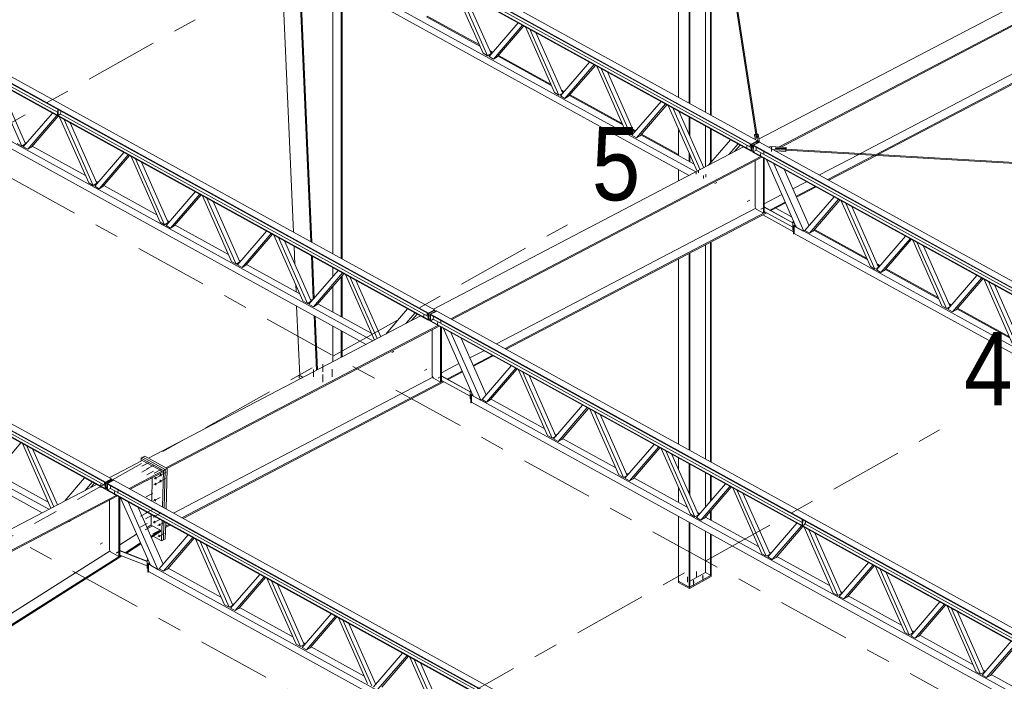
# Model space of a CAD drawing. Header units: millimetres. Extents: x -260 to 160, y -50 to 247.
# Tile 46 of 74: x -26 to 14, y 112 to 139. Entities that reach past the tile are written whole.
import ezdxf

# ---------------------------------------------------------------- set-up
doc = ezdxf.new("R2010")
doc.units = ezdxf.units.MM
for name, pattern in [('XKITLINE00', [0]), ('XKITLINE02', [4, 2, -2]), ('XKITLINE03', [6, 3, -1, 1, -1])]:
    doc.linetypes.add(name, pattern=pattern)
for name, color, linetype, lineweight in [('Element', 2, 'Continuous', 0), ('Spoina', 1, 'Continuous', 0), ('Śruba', 3, 'Continuous', 0)]:
    doc.layers.add(name, color=color, linetype=linetype, lineweight=lineweight)
doc.styles.add('ARIAL', font='ARIAL.TTF')

msp = doc.modelspace()

# ---------------------------------------------------------------- hatches: boundary and pattern name
at = {"layer": 'Śruba'}
for points in [[(3.711, 133.636), (3.706, 133.637), (3.702, 133.638), (3.698, 133.64), (3.695, 133.642), (3.693, 133.644), (3.691, 133.647), (3.691, 133.649), (3.691, 133.652), (3.693, 133.654), (3.695, 133.657), (3.698, 133.659), (3.702, 133.66), (3.706, 133.661), (3.711, 133.662), (3.716, 133.662), (3.721, 133.662), (3.726, 133.661), (3.73, 133.659), (3.734, 133.658), (3.737, 133.656), (3.739, 133.653), (3.74, 133.651), (3.741, 133.648), (3.74, 133.645), (3.739, 133.643), (3.736, 133.641), (3.733, 133.639), (3.729, 133.637), (3.725, 133.636), (3.72, 133.635), (3.715, 133.635)], [(3.275, 133.372), (3.27, 133.372), (3.266, 133.374), (3.262, 133.376), (3.259, 133.378), (3.257, 133.38), (3.255, 133.383), (3.255, 133.385), (3.255, 133.388), (3.257, 133.39), (3.259, 133.393), (3.262, 133.395), (3.266, 133.396), (3.271, 133.397), (3.275, 133.398), (3.28, 133.398), (3.285, 133.398), (3.29, 133.397), (3.294, 133.395), (3.298, 133.394), (3.301, 133.392), (3.303, 133.389), (3.304, 133.387), (3.305, 133.384), (3.304, 133.381), (3.303, 133.379), (3.3, 133.377), (3.297, 133.375), (3.293, 133.373), (3.289, 133.372), (3.284, 133.371), (3.279, 133.371)], [(4.286, 133.31), (4.279, 133.312), (4.272, 133.314), (4.266, 133.317), (4.261, 133.32), (4.258, 133.324), (4.256, 133.328), (4.255, 133.332), (4.256, 133.336), (4.258, 133.34), (4.262, 133.343), (4.267, 133.346), (4.273, 133.349), (4.28, 133.351), (4.287, 133.352), (4.295, 133.352), (4.303, 133.351), (4.31, 133.35), (4.317, 133.348), (4.323, 133.345), (4.327, 133.342), (4.331, 133.338), (4.333, 133.334), (4.334, 133.33), (4.333, 133.326), (4.33, 133.322), (4.327, 133.318), (4.322, 133.315), (4.316, 133.313), (4.309, 133.311), (4.302, 133.31), (4.294, 133.31)], [(3.833, 133.064), (3.828, 133.065), (3.824, 133.066), (3.82, 133.068), (3.817, 133.07), (3.815, 133.073), (3.813, 133.075), (3.813, 133.078), (3.813, 133.081), (3.815, 133.083), (3.817, 133.085), (3.82, 133.087), (3.824, 133.089), (3.829, 133.09), (3.833, 133.091), (3.838, 133.091), (3.843, 133.09), (3.848, 133.089), (3.852, 133.088), (3.856, 133.086), (3.859, 133.084), (3.861, 133.082), (3.862, 133.079), (3.863, 133.077), (3.862, 133.074), (3.861, 133.072), (3.858, 133.069), (3.855, 133.067), (3.851, 133.066), (3.847, 133.065), (3.842, 133.064), (3.837, 133.064)], [(3.906, 130.849), (3.908, 130.845), (3.909, 130.84), (3.909, 130.836), (3.908, 130.832), (3.907, 130.829), (3.906, 130.826), (3.903, 130.825), (3.901, 130.824), (3.898, 130.824), (3.894, 130.824), (3.891, 130.826), (3.887, 130.828), (3.884, 130.831), (3.881, 130.835), (3.878, 130.839), (3.876, 130.844), (3.875, 130.848), (3.874, 130.853), (3.873, 130.857), (3.874, 130.861), (3.875, 130.864), (3.877, 130.866), (3.879, 130.868), (3.882, 130.869), (3.885, 130.869), (3.888, 130.869), (3.892, 130.867), (3.895, 130.865), (3.898, 130.861), (3.901, 130.858), (3.904, 130.854)], [(-9.926, 126.466), (-9.93, 126.467), (-9.934, 126.468), (-9.938, 126.47), (-9.941, 126.472), (-9.944, 126.474), (-9.945, 126.477), (-9.945, 126.479), (-9.945, 126.482), (-9.943, 126.485), (-9.941, 126.487), (-9.938, 126.489), (-9.934, 126.49), (-9.93, 126.491), (-9.925, 126.492), (-9.92, 126.492), (-9.915, 126.492), (-9.91, 126.491), (-9.906, 126.49), (-9.902, 126.488), (-9.899, 126.486), (-9.897, 126.483), (-9.896, 126.481), (-9.895, 126.478), (-9.896, 126.476), (-9.897, 126.473), (-9.9, 126.471), (-9.903, 126.469), (-9.907, 126.467), (-9.911, 126.466), (-9.916, 126.466), (-9.921, 126.465)], [(-9.368, 126.158), (-9.372, 126.159), (-9.376, 126.161), (-9.38, 126.162), (-9.383, 126.165), (-9.386, 126.167), (-9.387, 126.17), (-9.387, 126.172), (-9.387, 126.175), (-9.385, 126.177), (-9.383, 126.179), (-9.38, 126.181), (-9.376, 126.183), (-9.372, 126.184), (-9.367, 126.185), (-9.362, 126.185), (-9.357, 126.185), (-9.352, 126.184), (-9.348, 126.182), (-9.344, 126.181), (-9.341, 126.178), (-9.339, 126.176), (-9.338, 126.173), (-9.337, 126.171), (-9.338, 126.168), (-9.339, 126.166), (-9.342, 126.163), (-9.345, 126.162), (-9.349, 126.16), (-9.353, 126.159), (-9.358, 126.158), (-9.363, 126.158)], [(-9.294, 123.943), (-9.293, 123.939), (-9.292, 123.934), (-9.291, 123.93), (-9.292, 123.926), (-9.293, 123.923), (-9.295, 123.921), (-9.297, 123.919), (-9.3, 123.918), (-9.303, 123.918), (-9.306, 123.918), (-9.31, 123.92), (-9.313, 123.922), (-9.316, 123.926), (-9.319, 123.929), (-9.322, 123.933), (-9.324, 123.938), (-9.326, 123.942), (-9.327, 123.947), (-9.327, 123.951), (-9.326, 123.955), (-9.325, 123.958), (-9.324, 123.961), (-9.321, 123.962), (-9.319, 123.963), (-9.315, 123.963), (-9.312, 123.963), (-9.309, 123.961), (-9.305, 123.959), (-9.302, 123.956), (-9.299, 123.952), (-9.296, 123.948)], [(-20.636, 119.971), (-20.633, 119.961), (-20.631, 119.951), (-20.631, 119.941), (-20.632, 119.932), (-20.635, 119.925), (-20.64, 119.919), (-20.645, 119.915), (-20.652, 119.913), (-20.659, 119.912), (-20.667, 119.914), (-20.675, 119.918), (-20.682, 119.924), (-20.69, 119.931), (-20.696, 119.94), (-20.702, 119.949), (-20.707, 119.959), (-20.71, 119.97), (-20.712, 119.98), (-20.712, 119.99), (-20.711, 119.999), (-20.708, 120.006), (-20.703, 120.012), (-20.698, 120.016), (-20.691, 120.018), (-20.684, 120.018), (-20.676, 120.016), (-20.668, 120.013), (-20.661, 120.007), (-20.653, 120), (-20.646, 119.991), (-20.641, 119.981)], [(-23.126, 119.552), (-23.13, 119.553), (-23.135, 119.554), (-23.138, 119.556), (-23.142, 119.558), (-23.144, 119.561), (-23.145, 119.563), (-23.146, 119.566), (-23.145, 119.568), (-23.144, 119.571), (-23.141, 119.573), (-23.138, 119.575), (-23.134, 119.577), (-23.13, 119.578), (-23.125, 119.578), (-23.12, 119.579), (-23.115, 119.578), (-23.111, 119.577), (-23.106, 119.576), (-23.103, 119.574), (-23.1, 119.572), (-23.097, 119.57), (-23.096, 119.567), (-23.096, 119.564), (-23.096, 119.562), (-23.098, 119.559), (-23.1, 119.557), (-23.103, 119.555), (-23.107, 119.554), (-23.111, 119.552), (-23.116, 119.552), (-23.121, 119.552)], [(-20.852, 119.601), (-20.848, 119.591), (-20.847, 119.58), (-20.846, 119.571), (-20.848, 119.562), (-20.851, 119.555), (-20.855, 119.549), (-20.86, 119.545), (-20.867, 119.542), (-20.874, 119.542), (-20.882, 119.544), (-20.89, 119.548), (-20.898, 119.554), (-20.905, 119.561), (-20.912, 119.57), (-20.918, 119.579), (-20.922, 119.589), (-20.926, 119.6), (-20.927, 119.61), (-20.927, 119.62), (-20.926, 119.628), (-20.923, 119.636), (-20.919, 119.642), (-20.913, 119.646), (-20.907, 119.648), (-20.9, 119.648), (-20.892, 119.646), (-20.884, 119.642), (-20.876, 119.637), (-20.869, 119.629), (-20.862, 119.621), (-20.856, 119.611)], [(-20.845, 119.842), (-20.842, 119.832), (-20.84, 119.821), (-20.84, 119.812), (-20.842, 119.803), (-20.844, 119.796), (-20.849, 119.79), (-20.854, 119.786), (-20.861, 119.783), (-20.868, 119.783), (-20.876, 119.785), (-20.884, 119.789), (-20.892, 119.795), (-20.899, 119.802), (-20.906, 119.811), (-20.911, 119.82), (-20.916, 119.83), (-20.919, 119.841), (-20.921, 119.851), (-20.921, 119.861), (-20.92, 119.869), (-20.917, 119.877), (-20.913, 119.883), (-20.907, 119.887), (-20.901, 119.889), (-20.893, 119.889), (-20.886, 119.887), (-20.878, 119.883), (-20.87, 119.878), (-20.862, 119.87), (-20.856, 119.862), (-20.85, 119.852)], [(-20.642, 119.73), (-20.639, 119.72), (-20.637, 119.71), (-20.637, 119.7), (-20.639, 119.691), (-20.642, 119.684), (-20.646, 119.678), (-20.651, 119.674), (-20.658, 119.672), (-20.665, 119.671), (-20.673, 119.673), (-20.681, 119.677), (-20.689, 119.683), (-20.696, 119.69), (-20.703, 119.699), (-20.709, 119.708), (-20.713, 119.719), (-20.716, 119.729), (-20.718, 119.739), (-20.718, 119.749), (-20.717, 119.758), (-20.714, 119.765), (-20.71, 119.771), (-20.704, 119.775), (-20.698, 119.777), (-20.69, 119.777), (-20.683, 119.775), (-20.675, 119.772), (-20.667, 119.766), (-20.66, 119.759), (-20.653, 119.75), (-20.647, 119.741)], [(-22.568, 119.245), (-22.572, 119.246), (-22.577, 119.247), (-22.58, 119.249), (-22.584, 119.251), (-22.586, 119.253), (-22.587, 119.256), (-22.588, 119.258), (-22.587, 119.261), (-22.586, 119.264), (-22.583, 119.266), (-22.58, 119.268), (-22.576, 119.269), (-22.572, 119.27), (-22.567, 119.271), (-22.562, 119.271), (-22.557, 119.271), (-22.553, 119.27), (-22.548, 119.269), (-22.545, 119.267), (-22.542, 119.265), (-22.539, 119.262), (-22.538, 119.26), (-22.538, 119.257), (-22.538, 119.255), (-22.54, 119.252), (-22.542, 119.25), (-22.545, 119.248), (-22.549, 119.246), (-22.553, 119.245), (-22.558, 119.244), (-22.563, 119.244)], [(-20.869, 118.944), (-20.866, 118.934), (-20.864, 118.924), (-20.864, 118.914), (-20.865, 118.905), (-20.868, 118.898), (-20.872, 118.892), (-20.878, 118.888), (-20.884, 118.886), (-20.891, 118.886), (-20.899, 118.888), (-20.907, 118.891), (-20.915, 118.897), (-20.922, 118.904), (-20.929, 118.913), (-20.935, 118.922), (-20.939, 118.933), (-20.943, 118.943), (-20.944, 118.953), (-20.945, 118.963), (-20.943, 118.972), (-20.94, 118.979), (-20.936, 118.985), (-20.931, 118.989), (-20.924, 118.991), (-20.917, 118.991), (-20.909, 118.99), (-20.901, 118.986), (-20.893, 118.98), (-20.886, 118.973), (-20.879, 118.964), (-20.873, 118.955)], [(-20.886, 118.288), (-20.883, 118.277), (-20.881, 118.267), (-20.881, 118.257), (-20.882, 118.249), (-20.885, 118.241), (-20.889, 118.235), (-20.895, 118.231), (-20.901, 118.229), (-20.909, 118.229), (-20.916, 118.231), (-20.924, 118.235), (-20.932, 118.24), (-20.94, 118.248), (-20.946, 118.256), (-20.952, 118.266), (-20.957, 118.276), (-20.96, 118.286), (-20.962, 118.297), (-20.962, 118.306), (-20.96, 118.315), (-20.958, 118.323), (-20.953, 118.328), (-20.948, 118.333), (-20.941, 118.335), (-20.934, 118.335), (-20.926, 118.333), (-20.918, 118.329), (-20.91, 118.323), (-20.903, 118.316), (-20.896, 118.308), (-20.891, 118.298)], [(-20.892, 118.047), (-20.889, 118.036), (-20.887, 118.026), (-20.887, 118.017), (-20.888, 118.008), (-20.891, 118), (-20.896, 117.994), (-20.901, 117.99), (-20.908, 117.988), (-20.915, 117.988), (-20.923, 117.99), (-20.931, 117.994), (-20.938, 117.999), (-20.946, 118.007), (-20.953, 118.015), (-20.958, 118.025), (-20.963, 118.035), (-20.966, 118.045), (-20.968, 118.056), (-20.968, 118.065), (-20.967, 118.074), (-20.964, 118.082), (-20.96, 118.087), (-20.954, 118.092), (-20.948, 118.094), (-20.94, 118.094), (-20.933, 118.092), (-20.925, 118.088), (-20.917, 118.082), (-20.909, 118.075), (-20.903, 118.067), (-20.897, 118.057)], [(-20.689, 117.935), (-20.686, 117.925), (-20.684, 117.914), (-20.684, 117.905), (-20.686, 117.896), (-20.688, 117.889), (-20.693, 117.883), (-20.698, 117.879), (-20.705, 117.876), (-20.712, 117.876), (-20.72, 117.878), (-20.728, 117.882), (-20.736, 117.888), (-20.743, 117.895), (-20.75, 117.904), (-20.755, 117.913), (-20.76, 117.923), (-20.763, 117.934), (-20.765, 117.944), (-20.765, 117.954), (-20.764, 117.962), (-20.761, 117.97), (-20.757, 117.976), (-20.751, 117.98), (-20.745, 117.982), (-20.737, 117.982), (-20.73, 117.98), (-20.722, 117.976), (-20.714, 117.971), (-20.706, 117.963), (-20.7, 117.955), (-20.694, 117.945)], [(-20.701, 117.483), (-20.698, 117.473), (-20.696, 117.463), (-20.696, 117.453), (-20.697, 117.444), (-20.7, 117.437), (-20.704, 117.431), (-20.71, 117.427), (-20.716, 117.425), (-20.724, 117.424), (-20.732, 117.426), (-20.739, 117.43), (-20.747, 117.436), (-20.755, 117.443), (-20.761, 117.452), (-20.767, 117.461), (-20.772, 117.471), (-20.775, 117.482), (-20.777, 117.492), (-20.777, 117.502), (-20.776, 117.511), (-20.773, 117.518), (-20.768, 117.524), (-20.763, 117.528), (-20.756, 117.53), (-20.749, 117.53), (-20.741, 117.528), (-20.733, 117.525), (-20.726, 117.519), (-20.718, 117.512), (-20.711, 117.503), (-20.706, 117.493)], [(-22.444, 116.797), (-22.442, 116.792), (-22.441, 116.788), (-22.441, 116.784), (-22.441, 116.78), (-22.442, 116.777), (-22.444, 116.774), (-22.446, 116.772), (-22.449, 116.771), (-22.452, 116.771), (-22.456, 116.772), (-22.459, 116.773), (-22.463, 116.776), (-22.466, 116.779), (-22.469, 116.783), (-22.472, 116.787), (-22.474, 116.791), (-22.475, 116.796), (-22.476, 116.8), (-22.476, 116.804), (-22.476, 116.808), (-22.475, 116.811), (-22.473, 116.814), (-22.471, 116.816), (-22.468, 116.817), (-22.465, 116.817), (-22.462, 116.816), (-22.458, 116.815), (-22.455, 116.812), (-22.451, 116.809), (-22.448, 116.805), (-22.446, 116.801)], [(1.101, 115.567), (1.094, 115.569), (1.087, 115.571), (1.081, 115.573), (1.076, 115.577), (1.073, 115.58), (1.07, 115.584), (1.07, 115.589), (1.07, 115.593), (1.073, 115.597), (1.076, 115.601), (1.081, 115.604), (1.087, 115.607), (1.094, 115.609), (1.101, 115.61), (1.109, 115.61), (1.117, 115.61), (1.124, 115.609), (1.131, 115.607), (1.137, 115.604), (1.142, 115.601), (1.145, 115.597), (1.148, 115.593), (1.148, 115.589), (1.148, 115.584), (1.145, 115.58), (1.142, 115.577), (1.137, 115.573), (1.131, 115.571), (1.124, 115.569), (1.117, 115.567), (1.109, 115.567)], [(1.478, 115.779), (1.471, 115.78), (1.464, 115.782), (1.458, 115.785), (1.453, 115.788), (1.45, 115.792), (1.448, 115.796), (1.447, 115.8), (1.448, 115.804), (1.45, 115.808), (1.453, 115.812), (1.458, 115.815), (1.464, 115.818), (1.471, 115.82), (1.478, 115.821), (1.486, 115.822), (1.494, 115.821), (1.501, 115.82), (1.508, 115.818), (1.514, 115.815), (1.519, 115.812), (1.522, 115.808), (1.525, 115.804), (1.525, 115.8), (1.525, 115.796), (1.522, 115.792), (1.519, 115.788), (1.514, 115.785), (1.508, 115.782), (1.501, 115.78), (1.494, 115.779), (1.486, 115.778)]]:
    msp.add_hatch(color=256, dxfattribs=at).paths.add_polyline_path(points, flags=17)

# ---------------------------------------------------------------- linework, layer by layer
at = {"layer": 'Element', "linetype": 'XKITLINE00', "lineweight": 0}
for p, q in [((-26.881, 150.181), (3.464, 133.468)), ((-26.88, 150.205), (3.465, 133.492)), ((-26.629, 150.336), (3.716, 133.624)), ((3.458, 133.227), (-26.887, 149.94)), ((-26.579, 149.745), (3.457, 133.203)), ((-25.212, 146.605), (0.925, 132.21)), ((-24.825, 146.689), (1.201, 132.355)), ((-40.08, 143.299), (-9.735, 126.586)), ((-39.829, 143.43), (-9.484, 126.718)), ((-9.743, 126.297), (-40.088, 143.01)), ((-9.742, 126.321), (-40.087, 143.034)), ((-40.081, 143.275), (-9.736, 126.562)), ((-39.968, 143.096), (-24.89, 134.792)), ((-15.249, 129.893), (-15.75, 141.394)), ((-11.612, 141.655), (3.461, 133.354)), ((-14.539, 129.502), (-15.04, 141.003)), ((0.49, 135.401), (0.49, 140.855)), ((0.921, 135.163), (0.921, 140.826)), ((0.953, 135.145), (0.953, 140.824)), ((1.589, 134.795), (1.589, 140.782)), ((1.794, 134.682), (1.794, 140.768)), ((1.826, 134.665), (1.826, 140.766)), ((3.655, 133.888), (2.603, 140.724)), ((3.721, 133.735), (2.646, 140.722)), ((-13.638, 129.006), (-13.638, 140.23)), ((-38.412, 139.699), (-12.275, 125.305)), ((-38.026, 139.783), (-11.999, 125.449)), ((-13.293, 128.816), (-13.293, 140.04)), ((-13.252, 128.793), (-13.252, 140.018)), ((-7.5, 137.203), (-8.689, 139.892)), ((-7.315, 137.101), (-8.505, 139.791)), ((3.782, 133.705), (15.48, 139.825)), ((-14.497, 129.479), (-14.937, 139.583)), ((-8.256, 139.654), (-7.164, 137.186)), ((4.603, 133.372), (16.108, 139.391)), ((4.685, 133.368), (16.116, 139.348)), ((-9.806, 138.697), (-7.63, 137.498)), ((-9.782, 138.725), (-7.655, 137.554)), ((-7.254, 137.068), (-6.065, 138.447)), ((-7.07, 136.966), (-5.88, 138.346)), ((-5.827, 138.317), (-6.919, 137.051)), ((-4.58, 135.595), (-5.769, 138.284)), ((-4.395, 135.493), (-5.584, 138.183)), ((-5.336, 138.046), (-4.244, 135.578)), ((-7.222, 137.315), (-7.099, 137.247)), ((-7.197, 137.26), (-7.123, 137.219)), ((-7.315, 137.101), (-7.5, 137.203)), ((-7.164, 137.186), (-7.315, 137.101)), ((-7.07, 136.966), (-7.254, 137.068)), ((-6.919, 137.051), (-7.07, 136.966)), ((-6.886, 137.088), (-4.71, 135.89)), ((-6.862, 137.117), (-4.735, 135.945)), ((-53.029, 136.517), (-22.684, 119.804)), ((-4.334, 135.459), (-3.145, 136.839)), ((-4.149, 135.358), (-2.96, 136.737)), ((-2.907, 136.708), (-3.999, 135.442)), ((-1.659, 133.986), (-2.849, 136.676)), ((-1.475, 133.885), (-2.664, 136.574)), ((7.929, 133.107), (14.506, 136.549)), ((-22.942, 119.408), (-53.288, 136.12)), ((-22.943, 119.384), (-53.288, 136.096)), ((-53.281, 136.385), (-22.936, 119.673)), ((-53.281, 136.361), (-22.936, 119.649)), ((-26.356, 133.412), (-27.545, 136.102)), ((-2.415, 136.437), (-1.324, 133.969)), ((8.57, 133.07), (14.853, 136.358)), ((8.652, 133.065), (14.852, 136.309)), ((-27.296, 135.965), (-26.205, 133.497)), ((-4.301, 135.707), (-4.179, 135.639)), ((-4.277, 135.651), (-4.203, 135.611)), ((-4.395, 135.493), (-4.58, 135.595)), ((-4.244, 135.578), (-4.395, 135.493)), ((-4.149, 135.358), (-4.334, 135.459)), ((-3.999, 135.442), (-4.149, 135.358)), ((-3.966, 135.48), (-1.79, 134.282)), ((-3.941, 135.508), (-1.814, 134.337)), ((-24.887, 134.907), (-24.893, 134.669)), ((-24.867, 134.896), (-24.887, 134.907)), ((-24.887, 134.907), (-24.887, 134.907)), ((-24.867, 134.896), (-24.873, 134.658)), ((-24.867, 134.896), (-24.867, 134.896)), ((-1.414, 133.851), (-0.224, 135.231)), ((-1.229, 133.749), (-0.04, 135.129)), ((0.013, 135.1), (-1.078, 133.834)), ((1.258, 132.385), (0.072, 135.068)), ((1.371, 132.444), (0.256, 134.966)), ((-26.294, 133.378), (-25.105, 134.758)), ((-26.11, 133.277), (-24.921, 134.656)), ((-24.868, 134.627), (-25.959, 133.361)), ((-24.893, 134.669), (-24.873, 134.658)), ((-24.873, 134.658), (-24.805, 134.693)), ((-23.62, 131.905), (-24.809, 134.595)), ((-24.805, 134.693), (-24.753, 134.78)), ((-24.782, 134.732), (-9.739, 126.448)), ((-24.753, 134.78), (-24.752, 134.832)), ((-23.436, 131.804), (-24.625, 134.493)), ((1.524, 132.524), (0.505, 134.829)), ((0.921, 133.887), (0.921, 134.6)), ((0.953, 133.815), (0.953, 134.582)), ((-24.376, 134.356), (-23.285, 131.888)), ((-1.381, 134.098), (-1.259, 134.031)), ((-1.357, 134.043), (-1.283, 134.003)), ((0.49, 133.026), (0.49, 134.121)), ((1.589, 132.558), (1.589, 134.232)), ((1.794, 132.712), (1.794, 134.119)), ((1.826, 132.749), (1.826, 134.101)), ((-1.475, 133.885), (-1.659, 133.986)), ((-1.324, 133.969), (-1.475, 133.885)), ((-1.229, 133.749), (-1.414, 133.851)), ((-1.078, 133.834), (-1.229, 133.749)), ((-1.046, 133.872), (1.13, 132.674)), ((-1.021, 133.9), (0.49, 133.068)), ((2.617, 133.666), (1.721, 132.627)), ((2.617, 133.666), (2.924, 133.497)), ((2.617, 133.666), (2.617, 133.666)), ((3.603, 133.856), (3.604, 133.886)), ((3.632, 133.67), (3.603, 133.856)), ((3.604, 133.886), (3.658, 133.888)), ((3.638, 133.667), (3.604, 133.886)), ((3.658, 133.888), (3.681, 133.734)), ((3.681, 133.734), (3.724, 133.735)), ((3.694, 133.735), (3.702, 133.738)), ((3.7, 133.889), (3.754, 133.89)), ((3.7, 133.874), (3.7, 133.889)), ((3.724, 133.735), (3.7, 133.889)), ((3.702, 133.738), (3.711, 133.735)), ((3.754, 133.89), (3.793, 133.631)), ((3.793, 133.631), (3.761, 133.611)), ((3.793, 133.601), (3.793, 133.631)), ((-26.356, 133.412), (-26.54, 133.514)), ((-26.205, 133.497), (-26.356, 133.412)), ((-26.11, 133.277), (-26.294, 133.378)), ((-26.238, 133.57), (-26.164, 133.53)), ((-25.959, 133.361), (-26.11, 133.277)), ((-25.927, 133.399), (-23.751, 132.201)), ((-9.528, 126.742), (3.148, 133.374)), ((2.924, 133.497), (2.547, 133.059)), ((2.784, 133.183), (3.012, 133.448)), ((2.924, 133.497), (2.924, 133.497)), ((3.457, 133.212), (3.465, 133.483)), ((3.457, 133.203), (3.458, 133.227)), ((3.464, 133.468), (3.465, 133.483)), ((3.716, 133.624), (3.465, 133.492)), ((3.465, 133.483), (3.716, 133.615)), ((3.465, 133.483), (3.465, 133.492)), ((3.485, 133.472), (3.465, 133.483)), ((3.478, 133.201), (3.485, 133.472)), ((3.53, 133.228), (3.478, 133.201)), ((3.736, 133.604), (3.485, 133.472)), ((3.528, 133.173), (3.536, 133.444)), ((3.536, 133.444), (3.787, 133.576)), ((3.556, 133.433), (3.536, 133.444)), ((3.549, 133.162), (3.556, 133.433)), ((3.669, 133.239), (3.549, 133.177)), ((3.556, 133.442), (3.807, 133.573)), ((3.556, 133.442), (33.901, 116.73)), ((3.556, 133.433), (3.556, 133.442)), ((3.556, 133.418), (3.556, 133.433)), ((3.556, 133.433), (3.556, 133.433)), ((3.556, 133.418), (33.901, 116.705)), ((3.672, 133.354), (3.669, 133.239)), ((3.669, 133.239), (18.716, 124.952)), ((3.716, 133.615), (3.716, 133.624)), ((3.716, 133.615), (3.736, 133.604)), ((3.761, 133.611), (3.724, 133.61)), ((3.735, 133.548), (3.736, 133.604)), ((3.736, 133.581), (3.76, 133.581)), ((3.76, 133.581), (3.761, 133.611)), ((3.76, 133.581), (3.793, 133.601)), ((3.787, 133.576), (3.799, 133.569)), ((3.807, 133.573), (34.153, 116.861)), ((4.186, 133.365), (4.249, 133.393)), ((4.249, 133.393), (4.89, 133.356)), ((4.874, 133.237), (4.364, 133.267)), ((4.456, 133.333), (4.453, 133.31)), ((4.453, 133.31), (4.88, 133.285)), ((4.456, 133.31), (4.456, 133.333)), ((4.884, 133.308), (4.456, 133.333)), ((4.873, 133.189), (4.879, 133.237)), ((4.873, 133.189), (4.874, 133.237)), ((4.88, 133.285), (4.874, 133.237)), ((4.879, 133.251), (4.88, 133.285)), ((4.879, 133.237), (4.879, 133.251)), ((4.879, 133.242), (17.461, 132.51)), ((4.88, 133.284), (17.464, 132.552)), ((4.883, 133.284), (4.884, 133.308)), ((4.89, 133.356), (4.884, 133.308)), ((4.886, 133.284), (4.889, 133.307)), ((4.889, 133.307), (4.89, 133.356)), ((-51.226, 132.87), (-25.25, 118.563)), ((-23.374, 131.77), (-22.185, 133.15)), ((-23.19, 131.668), (-22.001, 133.048)), ((-21.948, 133.019), (-23.039, 131.753)), ((-20.7, 130.297), (-21.889, 132.987)), ((-20.515, 130.196), (-21.705, 132.885)), ((-8.818, 126.351), (3.858, 132.982)), ((-8.773, 126.327), (3.902, 132.958)), ((0.921, 132.789), (0.921, 133.146)), ((0.953, 132.771), (0.953, 133.074)), ((3.478, 133.201), (3.457, 133.212)), ((3.457, 133.203), (3.466, 133.208)), ((3.528, 133.173), (3.549, 133.162)), ((33.894, 116.464), (3.549, 133.177)), ((3.549, 133.177), (3.549, 133.153)), ((3.549, 133.153), (3.858, 132.982)), ((3.858, 132.982), (33.894, 116.44)), ((3.967, 130.668), (3.967, 132.922)), ((3.997, 130.684), (3.997, 132.906)), ((5.304, 130.096), (4.083, 132.859)), ((4.462, 133.213), (4.873, 133.189)), ((6.25, 132.228), (7.856, 133.069)), ((6.597, 132.037), (8.498, 133.032)), ((6.642, 132.013), (8.58, 133.027)), ((-51.612, 132.785), (-25.526, 118.419)), ((-21.456, 132.748), (-20.365, 130.28)), ((0.49, 131.983), (0.49, 132.45)), ((3.62, 132.81), (3.62, 130.918)), ((5.611, 129.926), (4.39, 132.689)), ((5.827, 130.147), (4.805, 132.461)), ((0.921, 132.209), (0.921, 132.212)), ((-23.436, 131.804), (-23.62, 131.905)), ((-23.285, 131.888), (-23.436, 131.804)), ((-23.19, 131.668), (-23.374, 131.77)), ((-23.317, 131.962), (-23.244, 131.922)), ((-23.039, 131.753), (-23.19, 131.668)), ((-23.006, 131.791), (-20.83, 130.593)), ((5.16, 131.658), (5.725, 131.954)), ((5.294, 131.355), (6.073, 131.763)), ((5.311, 131.316), (6.117, 131.738)), ((-20.454, 130.162), (-19.265, 131.541)), ((-20.27, 130.06), (-19.08, 131.44)), ((-19.028, 131.411), (-20.119, 130.145)), ((-17.78, 128.689), (-18.969, 131.378)), ((-17.595, 128.587), (-18.784, 131.277)), ((3.997, 131.05), (4.716, 131.426)), ((5.661, 129.954), (6.851, 131.334)), ((5.846, 129.853), (7.035, 131.233)), ((-18.536, 131.14), (-17.444, 128.672)), ((-6.948, 125.322), (3.649, 130.867)), ((3.62, 130.918), (3.67, 130.831)), ((3.67, 130.831), (3.967, 130.668)), ((3.997, 130.92), (5.168, 130.276)), ((3.997, 130.912), (5.168, 130.267)), ((4.225, 130.795), (4.85, 131.123)), ((4.269, 130.771), (4.867, 131.084)), ((4.47, 130.876), (5.116, 130.52)), ((7.088, 131.203), (5.997, 129.937)), ((8.336, 128.482), (7.147, 131.171)), ((8.52, 128.38), (7.331, 131.07)), ((7.58, 130.933), (8.671, 128.465)), ((-6.601, 125.13), (4.051, 130.704)), ((-6.557, 125.106), (4.095, 130.68)), ((3.933, 130.595), (5.197, 129.899)), ((3.967, 130.668), (3.997, 130.684)), ((3.997, 130.734), (5.168, 130.089)), ((-20.515, 130.196), (-20.7, 130.297)), ((-20.365, 130.28), (-20.515, 130.196)), ((-20.27, 130.06), (-20.454, 130.162)), ((-20.397, 130.354), (-20.323, 130.313)), ((-20.119, 130.145), (-20.27, 130.06)), ((-20.086, 130.183), (-17.91, 128.984)), ((5.168, 130.308), (5.198, 130.325)), ((5.223, 130.278), (5.168, 130.308)), ((5.168, 130.308), (5.168, 129.981)), ((5.197, 130.155), (5.262, 130.191)), ((5.212, 130.147), (5.197, 130.155)), ((5.197, 129.829), (5.197, 130.155)), ((5.198, 130.325), (5.204, 130.322)), ((5.212, 130.147), (5.268, 130.178)), ((5.212, 129.82), (5.212, 130.147)), ((5.273, 130.166), (5.225, 130.139)), ((5.225, 130.139), (5.591, 129.937)), ((5.225, 130.139), (5.225, 129.842)), ((5.611, 129.926), (5.304, 130.096)), ((6.054, 130.004), (8.181, 128.832)), ((-17.534, 128.554), (-16.345, 129.933)), ((-17.349, 128.452), (-16.16, 129.832)), ((-16.107, 129.802), (-17.199, 128.536)), ((-14.859, 127.081), (-16.049, 129.77)), ((-14.675, 126.979), (-15.864, 129.669)), ((5.168, 129.981), (5.197, 129.965)), ((5.197, 129.829), (5.212, 129.82)), ((5.212, 129.82), (5.238, 129.835)), ((5.225, 129.842), (31.361, 115.448)), ((5.661, 129.954), (5.611, 129.926)), ((5.611, 129.926), (31.638, 115.592)), ((5.846, 129.853), (5.661, 129.954)), ((5.997, 129.937), (5.846, 129.853)), ((6.029, 129.975), (8.205, 128.777)), ((8.582, 128.346), (9.771, 129.726)), ((8.766, 128.245), (9.955, 129.624)), ((-15.615, 129.532), (-14.524, 127.064)), ((-15.192, 128.573), (-15.224, 129.316)), ((1.589, 120.62), (1.589, 129.369)), ((1.794, 120.506), (1.794, 129.476)), ((1.826, 120.489), (1.826, 129.493)), ((10.008, 129.595), (8.917, 128.329)), ((11.256, 126.873), (10.067, 129.563)), ((11.441, 126.772), (10.251, 129.461)), ((10.5, 129.324), (11.591, 126.856)), ((-14.437, 127.151), (-14.514, 128.925)), ((-14.397, 127.196), (-14.472, 128.902)), ((0.921, 120.987), (0.921, 129.019)), ((0.953, 120.97), (0.953, 129.036)), ((-17.595, 128.587), (-17.78, 128.689)), ((-17.444, 128.672), (-17.595, 128.587)), ((-17.349, 128.452), (-17.534, 128.554)), ((-17.477, 128.746), (-17.403, 128.705)), ((-17.199, 128.536), (-17.349, 128.452)), ((-17.166, 128.574), (-14.99, 127.376)), ((-13.638, 128.078), (-13.638, 128.442)), ((0.49, 121.225), (0.49, 128.793)), ((8.52, 128.38), (8.336, 128.482)), ((8.671, 128.465), (8.52, 128.38)), ((8.614, 128.594), (8.737, 128.526)), ((8.639, 128.538), (8.712, 128.498)), ((8.974, 128.395), (11.101, 127.224)), ((-14.614, 126.945), (-13.424, 128.325)), ((-14.429, 126.844), (-13.24, 128.223)), ((-13.187, 128.194), (-14.278, 126.928)), ((-13.293, 126.441), (-13.293, 128.072)), ((-13.252, 126.419), (-13.252, 128.118)), ((-11.942, 125.479), (-13.128, 128.162)), ((-11.829, 125.538), (-12.944, 128.06)), ((8.766, 128.245), (8.582, 128.346)), ((8.917, 128.329), (8.766, 128.245)), ((8.95, 128.367), (11.125, 127.169)), ((11.502, 126.738), (12.691, 128.118)), ((11.686, 126.636), (12.875, 128.016)), ((-38.012, 127.835), (-22.939, 119.534)), ((-15.143, 127.46), (-15.156, 127.751)), ((-13.638, 126.631), (-13.638, 127.672)), ((-11.676, 125.618), (-12.695, 127.923)), ((12.928, 127.987), (11.837, 126.721)), ((14.176, 125.265), (12.987, 127.955)), ((14.361, 125.163), (13.171, 127.853)), ((13.42, 127.716), (14.512, 125.248)), ((-14.994, 124.039), (-15.118, 126.87)), ((-14.675, 126.979), (-14.859, 127.081)), ((-14.524, 127.064), (-14.675, 126.979)), ((-14.429, 126.844), (-14.614, 126.945)), ((-14.557, 127.137), (-14.483, 127.097)), ((-14.278, 126.928), (-14.429, 126.844)), ((-14.246, 126.966), (-12.07, 125.768)), ((11.441, 126.772), (11.256, 126.873)), ((11.591, 126.856), (11.441, 126.772)), ((11.534, 126.985), (11.657, 126.918)), ((11.559, 126.93), (11.632, 126.89)), ((11.894, 126.787), (14.021, 125.616)), ((-21.175, 120.649), (-10.052, 126.468)), ((-14.31, 124.24), (-14.407, 126.479)), ((-14.269, 124.261), (-14.365, 126.455)), ((-10.583, 126.76), (-11.479, 125.721)), ((-10.276, 126.591), (-10.653, 126.153)), ((-10.583, 126.76), (-10.276, 126.591)), ((-10.583, 126.76), (-10.583, 126.76)), ((-10.417, 126.277), (-10.188, 126.542)), ((-10.276, 126.591), (-10.276, 126.591)), ((-9.743, 126.306), (-9.736, 126.577)), ((-9.736, 126.577), (-9.484, 126.709)), ((-9.736, 126.562), (-9.735, 126.577)), ((-9.715, 126.566), (-9.736, 126.577)), ((-9.484, 126.718), (-9.735, 126.586)), ((-9.735, 126.577), (-9.735, 126.586)), ((-9.722, 126.295), (-9.715, 126.566)), ((-9.464, 126.698), (-9.715, 126.566)), ((-9.672, 126.267), (-9.664, 126.538)), ((-9.664, 126.538), (-9.413, 126.67)), ((-9.644, 126.527), (-9.664, 126.538)), ((-9.651, 126.256), (-9.644, 126.527)), ((-9.645, 126.512), (-9.644, 126.527)), ((-9.645, 126.512), (20.701, 109.8)), ((-9.644, 126.536), (-9.393, 126.668)), ((-9.644, 126.536), (20.701, 109.824)), ((-9.644, 126.527), (-9.644, 126.536)), ((-9.644, 126.527), (-9.644, 126.527)), ((-9.529, 126.448), (-9.532, 126.334)), ((-9.484, 126.709), (-9.484, 126.718)), ((-9.484, 126.709), (-9.464, 126.698)), ((-9.465, 126.642), (-9.464, 126.698)), ((-9.413, 126.67), (-9.401, 126.663)), ((-9.393, 126.668), (20.953, 109.955)), ((11.686, 126.636), (11.502, 126.738)), ((11.837, 126.721), (11.686, 126.636)), ((11.87, 126.759), (14.046, 125.56)), ((-20.464, 120.258), (-9.342, 126.077)), ((-20.42, 120.233), (-9.298, 126.052)), ((-13.638, 124.592), (-13.638, 126.055)), ((-9.743, 126.297), (-9.742, 126.321)), ((-9.722, 126.295), (-9.743, 126.306)), ((-9.734, 126.302), (-9.743, 126.297)), ((-9.67, 126.322), (-9.722, 126.295)), ((-9.672, 126.267), (-9.651, 126.256)), ((-9.651, 126.271), (-9.652, 126.247)), ((20.694, 109.535), (-9.652, 126.247)), ((-9.532, 126.334), (-9.651, 126.271)), ((20.694, 109.559), (-9.651, 126.271)), ((-9.532, 126.334), (5.546, 118.03)), ((-9.233, 123.754), (-9.233, 126.016)), ((-9.203, 123.771), (-9.203, 126)), ((-13.293, 124.772), (-13.293, 125.865)), ((-13.252, 124.793), (-13.252, 125.843)), ((-9.581, 125.904), (-9.581, 124.005)), ((-7.896, 123.19), (-9.117, 125.953)), ((-7.589, 123.021), (-8.81, 125.784)), ((-7.373, 123.241), (-8.395, 125.555)), ((-8.04, 124.75), (-7.473, 125.047)), ((-7.906, 124.447), (-7.125, 124.856)), ((-7.889, 124.409), (-7.081, 124.831)), ((-9.203, 124.142), (-8.483, 124.518)), ((-7.539, 123.049), (-6.349, 124.428)), ((-15.016, 124.027), (-14.994, 124.039)), ((-14.871, 123.947), (-15.016, 124.027)), ((-15.016, 124.027), (-15.016, 123.938)), ((-14.994, 124.039), (-14.848, 123.959)), ((-9.581, 124.005), (-9.53, 123.917)), ((-9.203, 124.015), (-8.032, 123.37)), ((-9.203, 124.006), (-8.032, 123.362)), ((-8.974, 123.889), (-8.349, 124.215)), ((-8.929, 123.864), (-8.332, 124.177)), ((-7.354, 122.947), (-6.165, 124.327)), ((-6.112, 124.298), (-7.203, 123.032)), ((-4.864, 121.576), (-6.053, 124.265)), ((-4.68, 121.474), (-5.869, 124.164)), ((-5.62, 124.027), (-4.529, 121.559)), ((-20.154, 118.411), (-9.554, 123.958)), ((-19.807, 118.219), (-9.147, 123.798)), ((-19.762, 118.195), (-9.103, 123.773)), ((-15.016, 123.938), (-14.954, 123.904)), ((-9.53, 123.917), (-9.233, 123.754)), ((-9.233, 123.754), (-9.203, 123.771)), ((-9.203, 123.828), (-8.032, 123.183)), ((-8.032, 123.402), (-8.002, 123.419)), ((-7.977, 123.372), (-8.032, 123.402)), ((-8.032, 123.402), (-8.032, 123.076)), ((-8.003, 123.249), (-7.939, 123.286)), ((-7.988, 123.241), (-8.003, 123.249)), ((-8.003, 122.923), (-8.003, 123.249)), ((-8.002, 123.419), (-7.996, 123.416)), ((-7.988, 123.241), (-7.933, 123.272)), ((-7.988, 122.914), (-7.988, 123.241)), ((-7.927, 123.26), (-7.975, 123.233)), ((-7.975, 123.233), (-7.609, 123.031)), ((-7.975, 123.233), (-7.975, 122.936)), ((-7.589, 123.021), (-7.896, 123.19)), ((-8.032, 123.076), (-8.003, 123.06)), ((-8.003, 122.923), (-7.988, 122.914)), ((-7.988, 122.914), (-7.962, 122.929)), ((-7.975, 122.936), (18.161, 108.542)), ((-7.539, 123.049), (-7.589, 123.021)), ((-7.589, 123.021), (18.438, 108.687)), ((-7.354, 122.947), (-7.539, 123.049)), ((-7.203, 123.032), (-7.354, 122.947)), ((-7.171, 123.07), (-4.995, 121.871)), ((-4.618, 121.44), (-3.429, 122.82)), ((-4.434, 121.339), (-3.245, 122.719)), ((-3.192, 122.689), (-4.283, 121.423)), ((-1.944, 119.967), (-3.133, 122.657)), ((-1.76, 119.866), (-2.949, 122.556)), ((-2.7, 122.418), (-1.609, 119.95)), ((-4.68, 121.474), (-4.864, 121.576)), ((-4.529, 121.559), (-4.68, 121.474)), ((-4.562, 121.633), (-4.488, 121.592)), ((-26.387, 121.281), (-27.479, 120.015)), ((-25.162, 118.609), (-26.329, 121.248)), ((-4.434, 121.339), (-4.618, 121.44)), ((-4.283, 121.423), (-4.434, 121.339)), ((-4.251, 121.461), (-2.075, 120.263)), ((-1.698, 119.832), (-0.509, 121.212)), ((-25.049, 118.668), (-26.144, 121.147)), ((-24.896, 118.748), (-25.896, 121.01)), ((-1.514, 119.731), (-0.325, 121.11)), ((-0.272, 121.081), (-1.363, 119.815)), ((0.976, 118.359), (-0.213, 121.049)), ((1.161, 118.258), (-0.029, 120.947)), ((0.22, 120.81), (1.311, 118.342)), ((-22.779, 119.856), (-21.428, 120.564)), ((-21.477, 120.653), (-21.48, 120.536)), ((-21.401, 120.693), (-21.477, 120.653)), ((-21.477, 120.653), (-20.564, 120.151)), ((-20.616, 120.117), (-21.428, 120.564)), ((-21.401, 120.693), (-21.326, 120.732)), ((-21.401, 120.693), (-20.488, 120.19)), ((-21.401, 120.693), (-20.488, 120.19)), ((-21.326, 120.732), (-20.413, 120.229)), ((0.49, 120.2), (0.49, 120.662)), ((0.921, 119.225), (0.921, 120.424)), ((0.953, 119.153), (0.953, 120.407)), ((-27.446, 120.052), (-25.27, 118.854)), ((-21.967, 119.409), (-20.616, 120.117)), ((-21.923, 119.385), (-20.617, 120.068)), ((-20.617, 120.068), (-20.616, 120.117)), ((-20.603, 118.658), (-20.564, 120.151)), ((-20.564, 120.151), (-20.488, 120.19)), ((-20.529, 118.618), (-20.488, 120.19)), ((-20.529, 118.618), (-20.488, 120.19)), ((-20.488, 120.19), (-20.413, 120.229)), ((-20.456, 118.577), (-20.413, 120.229)), ((-1.76, 119.866), (-1.944, 119.967)), ((-1.609, 119.95), (-1.76, 119.866)), ((-1.641, 120.024), (-1.568, 119.984)), ((1.589, 118.65), (1.589, 120.056)), ((1.794, 118.888), (1.794, 119.943)), ((-35.832, 113.025), (-23.303, 119.582)), ((-23.784, 119.846), (-24.594, 118.906)), ((-23.784, 119.846), (-23.476, 119.677)), ((-23.784, 119.846), (-23.784, 119.846)), ((-23.476, 119.677), (-23.768, 119.339)), ((-23.531, 119.463), (-23.388, 119.629)), ((-23.476, 119.677), (-23.476, 119.677)), ((-22.943, 119.393), (-22.936, 119.664)), ((-22.684, 119.804), (-22.936, 119.673)), ((-22.936, 119.664), (-22.684, 119.795)), ((-22.936, 119.664), (-22.936, 119.673)), ((-22.936, 119.649), (-22.936, 119.664)), ((-22.915, 119.653), (-22.936, 119.664)), ((-22.923, 119.381), (-22.915, 119.653)), ((-22.664, 119.784), (-22.915, 119.653)), ((-22.872, 119.353), (-22.865, 119.625)), ((-22.865, 119.625), (-22.613, 119.756)), ((-22.844, 119.613), (-22.865, 119.625)), ((-22.852, 119.342), (-22.844, 119.613)), ((-22.845, 119.598), (-22.844, 119.613)), ((-22.845, 119.598), (7.5, 102.886)), ((-22.844, 119.622), (-22.593, 119.754)), ((-22.844, 119.622), (7.501, 102.91)), ((-22.844, 119.613), (-22.844, 119.622)), ((-22.844, 119.613), (-22.844, 119.613)), ((-22.684, 119.795), (-22.684, 119.804)), ((-22.684, 119.795), (-22.664, 119.784)), ((-22.666, 119.729), (-22.664, 119.784)), ((-22.613, 119.756), (-22.601, 119.749)), ((-22.593, 119.754), (7.752, 103.042)), ((-21.044, 118.901), (-21.019, 119.858)), ((-1.514, 119.731), (-1.698, 119.832)), ((-1.363, 119.815), (-1.514, 119.731)), ((-1.33, 119.853), (0.846, 118.655)), ((1.222, 118.224), (2.411, 119.604)), ((1.826, 118.925), (1.826, 119.926)), ((-22.943, 119.384), (-22.942, 119.408)), ((-22.923, 119.381), (-22.943, 119.393)), ((-22.935, 119.388), (-22.943, 119.384)), ((-22.87, 119.409), (-22.923, 119.381)), ((-22.872, 119.353), (-22.852, 119.342)), ((-22.851, 119.357), (-22.852, 119.333)), ((7.493, 102.621), (-22.852, 119.333)), ((-22.732, 119.42), (-22.851, 119.357)), ((7.494, 102.645), (-22.851, 119.357)), ((-22.729, 119.534), (-22.732, 119.42)), ((-22.732, 119.42), (-7.684, 111.132)), ((0.49, 118.85), (0.49, 119.459)), ((1.406, 118.122), (2.596, 119.502)), ((2.648, 119.473), (1.557, 118.207)), ((3.896, 116.751), (2.707, 119.441)), ((4.081, 116.649), (2.892, 119.339)), ((3.14, 119.202), (4.232, 116.734)), ((-35.02, 112.578), (-22.492, 119.135)), ((-34.976, 112.553), (-22.447, 119.111)), ((-22.773, 118.94), (-22.773, 116.908)), ((-22.383, 116.633), (-22.383, 119.075)), ((-22.352, 116.65), (-22.352, 119.058)), ((-21.096, 116.276), (-22.318, 119.039)), ((-22.01, 118.87), (-20.789, 116.107)), ((-20.573, 116.327), (-21.596, 118.642)), ((-21.07, 117.924), (-21.059, 118.346)), ((1.161, 118.258), (0.976, 118.359)), ((1.311, 118.342), (1.161, 118.258)), ((1.279, 118.416), (1.353, 118.375)), ((1.794, 118.132), (1.794, 118.482)), ((1.826, 118.115), (1.826, 118.519)), ((-20.639, 117.271), (-20.617, 118.103)), ((-20.564, 117.31), (-20.544, 118.062)), ((-20.564, 117.31), (-20.544, 118.062)), ((-20.488, 117.35), (-20.471, 118.022)), ((-20.475, 117.87), (-20.331, 117.945)), ((0.49, 115.622), (0.49, 118.274)), ((0.921, 115.385), (0.921, 118.037)), ((0.953, 115.403), (0.953, 118.019)), ((1.406, 118.122), (1.222, 118.224)), ((1.557, 118.207), (1.406, 118.122)), ((1.59, 118.245), (3.766, 117.046)), ((4.142, 116.616), (5.331, 117.995)), ((5.549, 118.144), (5.543, 117.906)), ((5.57, 118.133), (5.549, 118.144)), ((5.549, 118.144), (5.549, 118.144)), ((5.57, 118.133), (5.563, 117.895)), ((5.563, 117.895), (5.631, 117.93)), ((5.57, 118.133), (5.57, 118.133)), ((5.631, 117.93), (5.683, 118.017)), ((5.655, 117.97), (20.698, 109.685)), ((5.683, 118.017), (5.684, 118.07)), ((-22.352, 117.111), (-21.659, 117.55)), ((-21.233, 117.82), (-21.07, 117.924)), ((-20.683, 117.706), (-21.073, 117.921)), ((-21.073, 117.459), (-20.683, 117.706)), ((-21.057, 117.422), (-20.68, 117.66)), ((-20.68, 117.66), (-20.683, 117.706)), ((-20.476, 117.822), (-20.287, 117.921)), ((1.589, 115.987), (1.589, 117.669)), ((1.794, 115.874), (1.794, 117.556)), ((1.826, 115.892), (1.826, 117.538)), ((4.326, 116.514), (5.516, 117.894)), ((5.569, 117.865), (4.477, 116.599)), ((5.543, 117.906), (5.563, 117.895)), ((6.817, 115.143), (5.627, 117.832)), ((7.001, 115.041), (5.812, 117.731)), ((6.061, 117.594), (7.152, 115.126)), ((-22.127, 116.791), (-21.5, 117.189)), ((-22.08, 116.773), (-21.483, 117.151)), ((-20.99, 117.464), (-20.639, 117.271)), ((-20.739, 116.135), (-19.55, 117.515)), ((-20.639, 117.271), (-20.564, 117.31)), ((-20.564, 117.31), (-20.488, 117.35)), ((-20.555, 116.033), (-19.365, 117.413)), ((-19.312, 117.384), (-20.404, 116.118)), ((-18.064, 114.662), (-19.254, 117.352)), ((-17.88, 114.56), (-19.069, 117.25)), ((-32.073, 110.954), (-22.746, 116.862)), ((-22.773, 116.908), (-22.722, 116.82)), ((-22.722, 116.82), (-22.383, 116.633)), ((-22.352, 116.88), (-21.232, 116.441)), ((-22.352, 116.873), (-21.232, 116.434)), ((-18.82, 117.113), (-17.729, 114.645)), ((4.081, 116.649), (3.896, 116.751)), ((4.232, 116.734), (4.081, 116.649)), ((4.199, 116.808), (4.273, 116.767)), ((-31.682, 110.739), (-22.309, 116.676)), ((-31.642, 110.717), (-22.263, 116.658)), ((-22.383, 116.633), (-22.352, 116.65)), ((-22.352, 116.693), (-21.232, 116.254)), ((-21.232, 116.489), (-21.202, 116.506)), ((-21.177, 116.458), (-21.232, 116.489)), ((-21.232, 116.489), (-21.232, 116.162)), ((-21.203, 116.336), (-21.139, 116.372)), ((-21.188, 116.327), (-21.203, 116.336)), ((-21.203, 116.009), (-21.203, 116.336)), ((-21.202, 116.506), (-21.196, 116.502)), ((-21.188, 116.327), (-21.133, 116.358)), ((-21.188, 116.001), (-21.188, 116.327)), ((-21.128, 116.346), (-21.176, 116.32)), ((-21.176, 116.32), (-20.809, 116.118)), ((-21.176, 116.32), (-21.176, 116.023)), ((4.326, 116.514), (4.142, 116.616)), ((4.477, 116.599), (4.326, 116.514)), ((4.51, 116.636), (6.686, 115.438)), ((7.062, 115.007), (8.252, 116.387)), ((-21.232, 116.162), (-21.203, 116.146)), ((-21.203, 116.009), (-21.188, 116.001)), ((-21.188, 116.001), (-21.162, 116.015)), ((-21.176, 116.023), (4.911, 101.656)), ((-20.789, 116.107), (-21.096, 116.276)), ((-20.789, 116.107), (-20.739, 116.135)), ((-20.789, 116.107), (5.187, 101.801)), ((-20.555, 116.033), (-20.739, 116.135)), ((-20.404, 116.118), (-20.555, 116.033)), ((-20.371, 116.156), (-18.195, 114.958)), ((0.953, 115.631), (1.589, 115.987)), ((1.589, 115.987), (1.794, 115.874)), ((7.247, 114.906), (8.436, 116.285)), ((8.489, 116.256), (7.398, 114.99)), ((9.737, 113.534), (8.547, 116.224)), ((9.921, 113.433), (8.732, 116.122)), ((8.981, 115.985), (10.072, 113.517)), ((-17.819, 114.527), (-16.629, 115.906)), ((-17.634, 114.425), (-16.445, 115.805)), ((-16.392, 115.776), (-17.483, 114.51)), ((-15.144, 113.054), (-16.334, 115.743)), ((-14.96, 112.952), (-16.149, 115.642)), ((0.49, 115.636), (0.49, 115.636)), ((0.49, 115.577), (0.49, 115.636)), ((0.49, 115.636), (0.49, 115.636)), ((0.49, 115.622), (0.921, 115.385)), ((0.946, 115.325), (0.49, 115.577)), ((1.826, 115.878), (0.946, 115.385)), ((1.826, 115.819), (0.946, 115.325)), ((1.794, 115.874), (1.826, 115.892)), ((1.814, 115.885), (1.826, 115.878)), ((1.826, 115.819), (1.826, 115.878)), ((-15.9, 115.505), (-14.809, 113.037)), ((0.921, 115.385), (0.953, 115.403)), ((0.934, 115.392), (0.946, 115.385)), ((0.946, 115.385), (0.946, 115.325)), ((7.001, 115.041), (6.817, 115.143)), ((7.152, 115.126), (7.001, 115.041)), ((7.119, 115.2), (7.193, 115.159)), ((-17.762, 114.719), (-17.688, 114.678)), ((7.247, 114.906), (7.062, 115.007)), ((7.398, 114.99), (7.247, 114.906)), ((7.43, 115.028), (9.606, 113.83)), ((9.982, 113.399), (11.172, 114.779)), ((-17.88, 114.56), (-18.064, 114.662)), ((-17.729, 114.645), (-17.88, 114.56)), ((-17.634, 114.425), (-17.819, 114.527)), ((-17.483, 114.51), (-17.634, 114.425)), ((-17.451, 114.548), (-15.275, 113.349)), ((10.167, 113.298), (11.356, 114.677)), ((11.409, 114.648), (10.318, 113.382)), ((12.657, 111.926), (11.468, 114.616)), ((12.841, 111.825), (11.652, 114.514)), ((11.901, 114.377), (12.992, 111.909)), ((-14.899, 112.918), (-13.709, 114.298)), ((-14.714, 112.817), (-13.525, 114.197)), ((-13.472, 114.167), (-14.563, 112.901)), ((-12.224, 111.446), (-13.413, 114.135)), ((-12.04, 111.344), (-13.229, 114.034)), ((-12.98, 113.897), (-11.889, 111.428)), ((9.921, 113.433), (9.737, 113.534)), ((10.072, 113.517), (9.921, 113.433)), ((10.039, 113.591), (10.113, 113.551)), ((-14.842, 113.111), (-14.768, 113.07)), ((10.167, 113.298), (9.982, 113.399)), ((10.318, 113.382), (10.167, 113.298)), ((10.35, 113.42), (12.526, 112.222)), ((12.903, 111.791), (14.092, 113.17)), ((-14.96, 112.952), (-15.144, 113.054)), ((-14.809, 113.037), (-14.96, 112.952)), ((-14.714, 112.817), (-14.899, 112.918)), ((-14.563, 112.901), (-14.714, 112.817)), ((-14.531, 112.939), (-12.355, 111.741)), ((13.087, 111.689), (14.276, 113.069)), ((14.329, 113.04), (13.238, 111.774)), ((-11.978, 111.31), (-10.789, 112.69)), ((-11.794, 111.209), (-10.605, 112.588)), ((-10.552, 112.559), (-11.643, 111.293)), ((-9.304, 109.837), (-10.493, 112.527)), ((-9.119, 109.736), (-10.309, 112.425)), ((-10.06, 112.288), (-8.969, 109.82)), ((12.841, 111.825), (12.657, 111.926)), ((12.992, 111.909), (12.841, 111.825)), ((12.96, 111.983), (13.033, 111.942)), ((13.087, 111.689), (12.903, 111.791)), ((13.238, 111.774), (13.087, 111.689)), ((13.271, 111.812), (15.446, 110.613))]:
    msp.add_line(p, q, dxfattribs=at)
at = {"layer": 'Spoina', "linetype": 'XKITLINE03', "lineweight": 0}
for p, q in [((-142.455, 195.8), (115.24, 53.875)), ((-155.656, 188.402), (102.04, 46.478)), ((-143.982, 68.681), (-19.271, 138.574)), ((-128.764, 60.299), (-4.053, 130.192)), ((-113.546, 51.918), (11.165, 121.811))]:
    msp.add_line(p, q, dxfattribs=at)
at = {"layer": 'Śruba', "linetype": 'XKITLINE00', "lineweight": 0}
for p, q in [((3.716, 133.677), (3.713, 133.542)), ((3.278, 133.327), (3.281, 133.418)), ((4.296, 133.373), (4.291, 133.192)), ((3.836, 133.02), (3.839, 133.11)), ((3.961, 130.886), (3.86, 130.829)), ((-9.922, 126.422), (-9.919, 126.512)), ((-9.364, 126.114), (-9.361, 126.205)), ((-9.239, 123.98), (-9.34, 123.923)), ((-20.944, 119.803), (-20.667, 119.948)), ((-20.734, 119.933), (-20.458, 120.077)), ((-23.123, 119.461), (-23.12, 119.597)), ((-20.95, 119.562), (-20.673, 119.707)), ((-20.741, 119.692), (-20.464, 119.836)), ((-22.565, 119.154), (-22.562, 119.289)), ((-20.967, 118.906), (-20.691, 119.05)), ((-20.984, 118.249), (-20.708, 118.394)), ((-20.99, 118.008), (-20.714, 118.153)), ((-20.787, 117.896), (-20.511, 118.041)), ((-20.799, 117.444), (-20.523, 117.589)), ((-22.389, 116.833), (-22.489, 116.777)), ((1.109, 115.452), (1.109, 115.666)), ((1.486, 115.663), (1.486, 115.877))]:
    msp.add_line(p, q, dxfattribs=at)
at = {"layer": 'Śruba', "linetype": 'XKITLINE02', "lineweight": 0}
for p, q in [((3.419, 133.401), (3.421, 133.491)), ((3.977, 133.094), (3.979, 133.184)), ((1.308, 132.43), (1.308, 132.311)), ((1.207, 132.373), (1.207, 132.255)), ((1.511, 132.206), (1.511, 132.087)), ((1.612, 132.262), (1.612, 132.143)), ((1.971, 131.878), (2.059, 131.927)), ((3.403, 131.193), (3.302, 131.137)), ((5.206, 130.096), (5.294, 130.145)), ((-9.781, 126.495), (-9.779, 126.586)), ((-9.223, 126.188), (-9.221, 126.278)), ((-11.23, 124.972), (-11.142, 125.021)), ((-14.049, 124.187), (-14.049, 124.496)), ((-14.426, 123.975), (-14.426, 124.284)), ((-14.046, 123.766), (-14.046, 124.075)), ((-13.669, 123.977), (-13.669, 124.286)), ((-9.797, 124.287), (-9.898, 124.231)), ((-7.994, 123.19), (-7.906, 123.239)), ((-21.445, 120.324), (-21.168, 120.468)), ((-21.242, 120.212), (-20.965, 120.357)), ((-21.451, 120.083), (-21.174, 120.227)), ((-21.248, 119.971), (-20.971, 120.116)), ((-20.937, 120.044), (-20.661, 120.189)), ((-22.983, 119.535), (-22.979, 119.67)), ((-21.254, 119.73), (-20.978, 119.875)), ((-22.425, 119.228), (-22.421, 119.363)), ((-21.271, 119.073), (-20.995, 119.218)), ((-21.498, 118.287), (-21.221, 118.432)), ((-21.288, 118.417), (-21.012, 118.561)), ((-24.43, 118.058), (-24.342, 118.108)), ((-21.509, 117.836), (-21.233, 117.98)), ((-21.295, 118.176), (-21.018, 118.32)), ((-21.307, 117.724), (-21.03, 117.869)), ((-21.002, 117.556), (-20.726, 117.701)), ((-23.048, 117.196), (-23.149, 117.14)), ((-21.194, 116.276), (-21.106, 116.326)), ((1.232, 115.803), (1.232, 116.017)), ((0.855, 115.592), (0.855, 115.806))]:
    msp.add_line(p, q, dxfattribs=at)

# ---------------------------------------------------------------- texts
at = {"layer": 'Spoina', "style": 'ARIAL', "width": 0.85}
for s, p in [('5', (-3.053, 131.192)), ('4a', (12.165, 122.811))]:
    msp.add_text(s, height=3, dxfattribs=at).set_placement(p)

doc.saveas('drawing.dxf')
